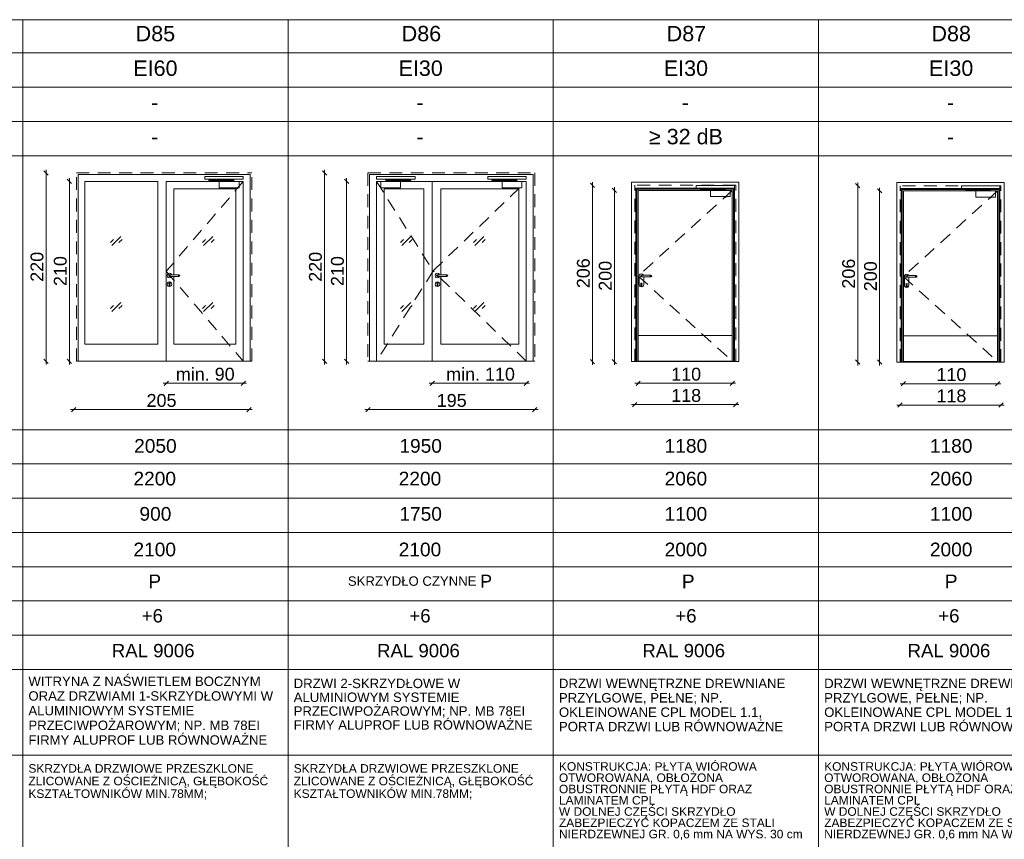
# Paper-space layout 'A-57 ZESTAWIENIE STOLARKI PROJEKTOWANEJ' of a CAD drawing. Header units: millimetres. Extents: x 0 to 900, y 0 to 1010.
# Tile 7 of 63: x 145 to 260, y 304 to 400. Entities that reach past the tile are written whole.
import ezdxf
from ezdxf.xclip import XClip

# ---------------------------------------------------------------- set-up
doc = ezdxf.new("R2010")
doc.units = ezdxf.units.MM
doc.header["$MEASUREMENT"] = 0
doc.header["$XCLIPFRAME"] = 0
doc.linetypes.add('LINIE_3', pattern=[25, 15, -10])
doc.linetypes.add('Przer. długie kreski', pattern=[2.5, 1.5, -1])
doc.layers.add('0_Nr_pióra__1', color=7, linetype='Continuous', lineweight=20)
for name, color, linetype, lineweight, true_color in [('0_Nr_pióra__30', 7, 'Continuous', 5, 0x878787), ('0_Nr_pióra__7', 7, 'Continuous', 18, 0x171717), ('0_Nr_pióra__8', 7, 'Continuous', 13, 0x4c4c4c), ('0_Nr_pióra__94', 7, 'Continuous', 5, 0x3b3b3b)]:
    doc.layers.add(name, color=color, linetype=linetype, lineweight=lineweight, true_color=true_color)
doc.layers.add('A_podrys', color=7, linetype='Continuous')
doc.styles.add('STYL_AUTOMATYCZNY_1', font='arial.ttf')

# ---------------------------------------------------------------- blocks, each defined once
blk = doc.blocks.new('Rysunek_1_1', base_point=(-2089.9, -1946.74))
at = {"layer": '0_Nr_pióra__1', "color": 7, "linetype": 'Continuous', "lineweight": 20}
for p, q in [((148.58, 381.83), (148.08, 382.33)), ((148.33, 382.08), (148.33, 382.45)), ((148.33, 360.08), (148.33, 382.08)), ((181.12, 381.83), (180.62, 382.33)), ((180.87, 382.08), (180.87, 382.45)), ((180.87, 360.08), (180.87, 382.08)), ((151.3, 380.83), (150.8, 381.33)), ((151.05, 381.08), (151.05, 381.45)), ((151.05, 360.08), (151.05, 381.08)), ((183.69, 380.83), (183.19, 381.33)), ((183.44, 381.08), (183.44, 381.45)), ((183.44, 360.08), (183.44, 381.08)), ((212.18, 380.63), (212.18, 381)), ((243.18, 380.58), (243.18, 380.95)), ((212.43, 380.38), (211.93, 380.88)), ((212.18, 360.03), (212.18, 380.63)), ((214.99, 379.78), (214.49, 380.28)), ((214.74, 380.03), (214.74, 380.4)), ((214.74, 360.03), (214.74, 380.03)), ((243.43, 380.33), (242.93, 380.83)), ((243.18, 359.98), (243.18, 380.58)), ((245.99, 379.73), (245.49, 380.23)), ((245.74, 379.98), (245.74, 380.35)), ((245.74, 359.98), (245.74, 379.98)), ((148.08, 360.33), (148.58, 359.83)), ((150.8, 360.33), (151.3, 359.83)), ((180.62, 360.33), (181.12, 359.83)), ((183.19, 360.33), (183.69, 359.83)), ((211.93, 360.28), (212.43, 359.78)), ((214.49, 360.28), (214.99, 359.78)), ((242.93, 360.23), (243.43, 359.73)), ((245.49, 360.23), (245.99, 359.73)), ((148.33, 359.7), (148.33, 360.08)), ((151.05, 359.7), (151.05, 360.08)), ((180.87, 359.7), (180.87, 360.08)), ((183.44, 359.7), (183.44, 360.08)), ((212.18, 359.65), (212.18, 360.03)), ((214.74, 359.65), (214.74, 360.03)), ((243.18, 359.6), (243.18, 359.98)), ((245.74, 359.6), (245.74, 359.98)), ((161.99, 357.5), (162.37, 357.5)), ((162.62, 357.75), (162.12, 357.25)), ((162.37, 357.5), (171.37, 357.5)), ((171.12, 357.25), (171.62, 357.75)), ((171.37, 357.5), (171.74, 357.5)), ((193.46, 357.5), (193.09, 357.5)), ((193.71, 357.75), (193.21, 357.25)), ((204.44, 357.5), (193.46, 357.5)), ((204.19, 357.25), (204.69, 357.75)), ((204.82, 357.5), (204.44, 357.5)), ((217.14, 357.5), (217.52, 357.5)), ((217.77, 357.75), (217.27, 357.25)), ((217.52, 357.5), (228.52, 357.5)), ((228.27, 357.25), (228.77, 357.75)), ((228.52, 357.5), (228.89, 357.5)), ((248.14, 357.45), (248.52, 357.45)), ((248.77, 357.7), (248.27, 357.2)), ((248.52, 357.45), (259.52, 357.45)), ((259.27, 357.2), (259.77, 357.7)), ((259.52, 357.45), (259.89, 357.45)), ((151.16, 354.43), (151.54, 354.43)), ((151.79, 354.68), (151.29, 354.18)), ((151.54, 354.43), (172.04, 354.43)), ((171.79, 354.18), (172.29, 354.68)), ((172.04, 354.43), (172.41, 354.43)), ((185.94, 354.43), (185.57, 354.43)), ((186.19, 354.68), (185.69, 354.18)), ((205.44, 354.43), (185.94, 354.43)), ((205.19, 354.18), (205.69, 354.68)), ((205.82, 354.43), (205.44, 354.43)), ((216.74, 355.01), (217.12, 355.01)), ((217.37, 355.26), (216.87, 354.76)), ((217.12, 355.01), (228.92, 355.01)), ((228.67, 354.76), (229.17, 355.26)), ((228.92, 355.01), (229.29, 355.01)), ((247.74, 354.96), (248.12, 354.96)), ((248.37, 355.21), (247.87, 354.71)), ((248.12, 354.96), (259.92, 354.96)), ((259.67, 354.71), (260.17, 355.21)), ((259.92, 354.96), (260.29, 354.96))]:
    blk.add_line(p, q, dxfattribs=at)
at = {"layer": '0_Nr_pióra__30', "color": 252, "linetype": 'Przer. długie kreski', "lineweight": 5, "true_color": 0x878787}
for p, q in [((151.87, 382.08), (172.37, 382.08)), ((151.87, 360.08), (151.87, 382.08)), ((172.37, 360.08), (172.37, 382.08)), ((185.94, 382.08), (205.44, 382.08)), ((185.94, 382.08), (185.94, 360.08)), ((205.44, 382.08), (205.44, 360.08)), ((171.37, 381.08), (162.37, 370.58)), ((186.94, 381.08), (193.56, 370.64)), ((193.56, 370.64), (204.44, 381.08)), ((217.12, 360.03), (217.12, 380.63)), ((228.92, 380.63), (217.12, 380.63)), ((228.52, 380.03), (217.52, 370.03)), ((228.92, 360.03), (228.92, 380.63)), ((248.12, 359.98), (248.12, 380.58)), ((259.92, 380.58), (248.12, 380.58)), ((259.52, 379.98), (248.52, 369.98)), ((259.92, 359.98), (259.92, 380.58)), ((162.37, 370.58), (171.37, 360.08)), ((193.56, 370.64), (186.94, 360.08)), ((204.44, 360.08), (193.56, 370.64)), ((217.52, 370.03), (228.52, 360.08)), ((248.52, 369.98), (259.52, 360.03))]:
    blk.add_line(p, q, dxfattribs=at)
at = {"layer": '0_Nr_pióra__30', "color": 252, "linetype": 'Continuous', "lineweight": 5, "true_color": 0x878787}
for p, q in [((152.07, 381.88), (172.17, 381.88)), ((152.07, 360.08), (152.07, 381.88)), ((152.87, 362.08), (152.87, 381.08)), ((161.37, 381.08), (152.87, 381.08)), ((161.37, 362.08), (161.37, 381.08)), ((162.37, 381.08), (162.37, 360.08)), ((171.37, 381.08), (162.37, 381.08)), ((171.37, 360.08), (171.37, 381.08)), ((172.17, 360.08), (172.17, 381.88)), ((186.14, 381.88), (205.24, 381.88)), ((186.14, 381.88), (186.14, 360.08)), ((186.94, 381.08), (186.94, 360.08)), ((204.44, 381.08), (186.94, 381.08)), ((193.46, 360.08), (193.46, 381.08)), ((204.44, 381.08), (204.44, 360.08)), ((205.24, 381.88), (205.24, 360.08)), ((216.75, 381), (216.75, 360.03)), ((229.29, 381), (216.75, 381)), ((229.29, 360.03), (229.29, 381)), ((247.75, 380.95), (247.75, 359.98)), ((260.29, 380.95), (247.75, 380.95)), ((260.29, 359.98), (260.29, 380.95)), ((163.25, 380.2), (163.25, 370.18)), ((170.49, 380.2), (163.25, 380.2)), ((170.49, 362.08), (170.49, 380.2)), ((187.82, 362.08), (187.82, 380.2)), ((187.82, 380.2), (192.46, 380.2)), ((192.46, 380.2), (192.46, 362.08)), ((194.46, 380.2), (194.46, 370.18)), ((203.56, 380.2), (194.46, 380.2)), ((203.56, 362.08), (203.56, 380.2)), ((217.25, 360.03), (217.25, 380.3)), ((217.25, 380.3), (228.79, 380.3)), ((217.37, 360.03), (217.37, 380.18)), ((217.37, 380.18), (228.67, 380.18)), ((217.52, 380.03), (217.52, 360.03)), ((228.52, 380.03), (217.52, 380.03)), ((228.52, 360.03), (228.52, 380.03)), ((228.67, 380.18), (228.67, 360.03)), ((228.79, 380.3), (228.79, 360.03)), ((248.25, 359.98), (248.25, 380.25)), ((248.25, 380.25), (259.79, 380.25)), ((248.37, 359.98), (248.37, 380.13)), ((248.37, 380.13), (259.67, 380.13)), ((248.52, 379.98), (248.52, 359.98)), ((259.52, 379.98), (248.52, 379.98)), ((259.52, 359.98), (259.52, 379.98)), ((259.67, 380.13), (259.67, 359.98)), ((259.79, 380.25), (259.79, 359.98)), ((155.84, 373.93), (156.2, 374.29)), ((155.99, 373.58), (157.05, 374.64)), ((156.84, 373.93), (157.2, 374.29)), ((166.6, 373.93), (166.95, 374.29)), ((166.74, 373.58), (167.81, 374.64)), ((167.6, 373.93), (167.95, 374.29)), ((189.76, 373.93), (190.11, 374.29)), ((189.9, 373.58), (190.96, 374.64)), ((190.76, 373.93), (191.11, 374.29)), ((198.29, 373.93), (198.64, 374.29)), ((198.43, 373.58), (199.5, 374.64)), ((199.29, 373.93), (199.64, 374.29)), ((162.51, 370.21), (162.48, 370.08)), ((162.48, 370.08), (162.51, 369.94)), ((162.61, 370.31), (162.51, 370.21)), ((162.51, 369.94), (162.61, 369.84)), ((162.75, 370.35), (162.61, 370.31)), ((162.61, 369.84), (162.75, 369.81)), ((162.68, 370.15), (162.65, 370.08)), ((162.65, 370.08), (162.68, 370.01)), ((162.69, 370.15), (162.66, 370.08)), ((162.66, 370.08), (162.69, 370.01)), ((162.75, 370.18), (162.68, 370.15)), ((162.68, 370.01), (162.75, 369.98)), ((162.74, 370.15), (162.72, 370.08)), ((162.72, 370.08), (162.74, 370.01)), ((162.88, 370.31), (162.75, 370.35)), ((162.75, 370.18), (163.85, 370.18)), ((162.75, 369.98), (163.85, 369.98)), ((162.75, 369.81), (162.88, 369.84)), ((162.81, 370.15), (162.8, 370.08)), ((162.8, 370.08), (162.81, 370.01)), ((162.98, 370.21), (162.88, 370.31)), ((162.88, 369.84), (162.98, 369.94)), ((162.99, 370.18), (162.98, 370.21)), ((162.98, 369.94), (162.99, 369.98)), ((163.25, 369.98), (163.25, 362.08)), ((163.78, 370.15), (163.79, 370.08)), ((163.79, 370.08), (163.78, 370.01)), ((163.85, 370.18), (163.92, 370.15)), ((163.85, 370.15), (163.87, 370.08)), ((163.87, 370.08), (163.85, 370.01)), ((163.92, 370.01), (163.85, 369.98)), ((163.9, 370.15), (163.93, 370.08)), ((163.93, 370.08), (163.9, 370.01)), ((163.92, 370.15), (163.95, 370.08)), ((163.95, 370.08), (163.92, 370.01)), ((193.83, 370.21), (193.79, 370.08)), ((193.79, 370.08), (193.83, 369.94)), ((193.93, 370.31), (193.83, 370.21)), ((193.83, 369.94), (193.93, 369.84)), ((194.06, 370.35), (193.93, 370.31)), ((193.93, 369.84), (194.06, 369.81)), ((193.99, 370.15), (193.96, 370.08)), ((193.96, 370.08), (193.99, 370.01)), ((194.01, 370.15), (193.98, 370.08)), ((193.98, 370.08), (194.01, 370.01)), ((194.06, 370.18), (193.99, 370.15)), ((193.99, 370.01), (194.06, 369.98)), ((194.06, 370.15), (194.03, 370.08)), ((194.03, 370.08), (194.06, 370.01)), ((194.2, 370.31), (194.06, 370.35)), ((194.06, 370.18), (195.16, 370.18)), ((194.06, 369.98), (195.16, 369.98)), ((194.06, 369.81), (194.2, 369.84)), ((194.13, 370.15), (194.12, 370.08)), ((194.12, 370.08), (194.13, 370.01)), ((194.3, 370.21), (194.2, 370.31)), ((194.2, 369.84), (194.3, 369.94)), ((194.31, 370.18), (194.3, 370.21)), ((194.3, 369.94), (194.31, 369.98)), ((194.46, 369.98), (194.46, 362.08)), ((195.1, 370.15), (195.11, 370.08)), ((195.11, 370.08), (195.1, 370.01)), ((195.16, 370.18), (195.23, 370.15)), ((195.23, 370.01), (195.16, 369.98)), ((195.17, 370.15), (195.19, 370.08)), ((195.19, 370.08), (195.17, 370.01)), ((195.22, 370.15), (195.25, 370.08)), ((195.25, 370.08), (195.22, 370.01)), ((195.23, 370.15), (195.26, 370.08)), ((195.26, 370.08), (195.23, 370.01)), ((217.66, 370.16), (217.63, 370.03)), ((217.63, 369.03), (217.63, 370.03)), ((217.76, 370.26), (217.66, 370.16)), ((217.9, 370.3), (217.76, 370.26)), ((217.82, 370.1), (217.8, 370.03)), ((217.8, 370.03), (217.82, 369.96)), ((217.84, 370.1), (217.81, 370.03)), ((217.81, 370.03), (217.84, 369.96)), ((217.9, 370.13), (217.82, 370.1)), ((217.82, 369.96), (217.9, 369.93)), ((217.89, 370.1), (217.87, 370.03)), ((217.87, 370.03), (217.89, 369.96)), ((218.03, 370.26), (217.9, 370.3)), ((217.9, 370.13), (219, 370.13)), ((217.9, 369.93), (219, 369.93)), ((217.96, 370.1), (217.95, 370.03)), ((217.95, 370.03), (217.96, 369.96)), ((218.13, 370.16), (218.03, 370.26)), ((218.14, 370.13), (218.13, 370.16)), ((218.17, 369.03), (218.17, 369.93)), ((218.93, 370.1), (218.94, 370.03)), ((218.94, 370.03), (218.93, 369.96)), ((219, 370.13), (219.07, 370.1)), ((219, 370.1), (219.02, 370.03)), ((219.02, 370.03), (219, 369.96)), ((219.07, 369.96), (219, 369.93)), ((219.05, 370.1), (219.08, 370.03)), ((219.08, 370.03), (219.05, 369.96)), ((219.07, 370.1), (219.1, 370.03)), ((219.1, 370.03), (219.07, 369.96)), ((248.66, 370.11), (248.63, 369.98)), ((248.63, 368.98), (248.63, 369.98)), ((248.76, 370.21), (248.66, 370.11)), ((248.9, 370.25), (248.76, 370.21)), ((248.82, 370.05), (248.8, 369.98)), ((248.8, 369.98), (248.82, 369.91)), ((248.84, 370.05), (248.81, 369.98)), ((248.81, 369.98), (248.84, 369.91)), ((248.9, 370.08), (248.82, 370.05)), ((248.82, 369.91), (248.9, 369.88)), ((248.89, 370.05), (248.87, 369.98)), ((248.87, 369.98), (248.89, 369.91)), ((249.03, 370.21), (248.9, 370.25)), ((248.9, 370.08), (250, 370.08)), ((248.9, 369.88), (250, 369.88)), ((248.96, 370.05), (248.95, 369.98)), ((248.95, 369.98), (248.96, 369.91)), ((249.13, 370.11), (249.03, 370.21)), ((249.14, 370.08), (249.13, 370.11)), ((249.17, 368.98), (249.17, 369.88)), ((249.93, 370.05), (249.94, 369.98)), ((249.94, 369.98), (249.93, 369.91)), ((250, 370.08), (250.07, 370.05)), ((250, 370.05), (250.02, 369.98)), ((250.02, 369.98), (250, 369.91)), ((250.07, 369.91), (250, 369.88)), ((250.05, 370.05), (250.08, 369.98)), ((250.08, 369.98), (250.05, 369.91)), ((250.07, 370.05), (250.1, 369.98)), ((250.1, 369.98), (250.07, 369.91)), ((162.51, 369.21), (162.48, 369.08)), ((162.48, 369.08), (162.51, 368.94)), ((162.61, 369.31), (162.51, 369.21)), ((162.51, 368.94), (162.61, 368.84)), ((162.75, 369.35), (162.61, 369.31)), ((162.61, 368.84), (162.75, 368.81)), ((162.69, 369.23), (162.67, 369.17)), ((162.67, 369.17), (162.7, 369.12)), ((162.75, 369.25), (162.69, 369.23)), ((162.7, 368.95), (162.7, 369.12)), ((162.71, 368.92), (162.7, 368.95)), ((162.75, 368.9), (162.71, 368.92)), ((162.88, 369.31), (162.75, 369.35)), ((162.8, 369.23), (162.75, 369.25)), ((162.78, 368.92), (162.75, 368.9)), ((162.75, 368.81), (162.88, 368.84)), ((162.8, 368.95), (162.78, 368.92)), ((162.82, 369.17), (162.8, 369.23)), ((162.8, 369.12), (162.82, 369.17)), ((162.8, 369.12), (162.8, 368.95)), ((162.98, 369.21), (162.88, 369.31)), ((162.88, 368.84), (162.98, 368.94)), ((163.02, 369.08), (162.98, 369.21)), ((162.98, 368.94), (163.02, 369.08)), ((193.83, 369.21), (193.79, 369.08)), ((193.79, 369.08), (193.83, 368.94)), ((193.93, 369.31), (193.83, 369.21)), ((193.83, 368.94), (193.93, 368.84)), ((194.06, 369.35), (193.93, 369.31)), ((193.93, 368.84), (194.06, 368.81)), ((193.99, 369.17), (194.01, 369.23)), ((194.01, 369.12), (193.99, 369.17)), ((194.01, 369.23), (194.06, 369.25)), ((194.01, 369.12), (194.01, 368.95)), ((194.01, 368.95), (194.03, 368.92)), ((194.03, 368.92), (194.06, 368.9)), ((194.2, 369.31), (194.06, 369.35)), ((194.06, 369.25), (194.12, 369.23)), ((194.06, 368.9), (194.1, 368.92)), ((194.06, 368.81), (194.2, 368.84)), ((194.1, 368.92), (194.11, 368.95)), ((194.11, 368.95), (194.11, 369.12)), ((194.12, 369.23), (194.14, 369.17)), ((194.3, 369.21), (194.2, 369.31)), ((194.2, 368.84), (194.3, 368.94)), ((194.33, 369.08), (194.3, 369.21)), ((194.3, 368.94), (194.33, 369.08)), ((217.63, 369.03), (217.66, 368.89)), ((217.66, 368.89), (217.76, 368.79)), ((217.76, 368.79), (217.9, 368.76)), ((217.82, 369.12), (217.84, 369.18)), ((217.82, 369.12), (217.85, 369.07)), ((217.9, 369.2), (217.84, 369.18)), ((217.85, 369.07), (217.85, 368.9)), ((217.86, 368.87), (217.85, 368.9)), ((217.9, 368.85), (217.86, 368.87)), ((217.95, 369.18), (217.9, 369.2)), ((217.93, 368.87), (217.9, 368.85)), ((217.9, 368.76), (218.03, 368.79)), ((217.95, 368.9), (217.93, 368.87)), ((217.95, 369.18), (217.97, 369.12)), ((217.95, 369.07), (217.97, 369.12)), ((217.95, 369.07), (217.95, 368.9)), ((218.03, 368.79), (218.13, 368.89)), ((218.13, 368.89), (218.17, 369.03)), ((248.63, 368.98), (248.66, 368.84)), ((248.66, 368.84), (248.76, 368.74)), ((248.76, 368.74), (248.9, 368.71)), ((248.82, 369.07), (248.84, 369.13)), ((248.82, 369.07), (248.85, 369.02)), ((248.9, 369.15), (248.84, 369.13)), ((248.85, 369.02), (248.85, 368.85)), ((248.86, 368.82), (248.85, 368.85)), ((248.9, 368.8), (248.86, 368.82)), ((248.95, 369.13), (248.9, 369.15)), ((248.93, 368.82), (248.9, 368.8)), ((248.9, 368.71), (249.03, 368.74)), ((248.95, 368.85), (248.93, 368.82)), ((248.95, 369.13), (248.97, 369.07)), ((248.95, 369.02), (248.97, 369.07)), ((248.95, 369.02), (248.95, 368.85)), ((249.03, 368.74), (249.13, 368.84)), ((249.13, 368.84), (249.17, 368.98)), ((155.84, 366.24), (156.2, 366.59)), ((155.99, 365.88), (157.05, 366.94)), ((156.84, 366.24), (157.2, 366.59)), ((166.6, 366.24), (166.95, 366.59)), ((166.74, 365.88), (167.81, 366.94)), ((167.6, 366.24), (167.95, 366.59)), ((189.76, 366.24), (190.11, 366.59)), ((189.9, 365.88), (190.96, 366.94)), ((190.76, 366.24), (191.11, 366.59)), ((198.29, 366.24), (198.64, 366.59)), ((198.43, 365.88), (199.5, 366.94)), ((199.29, 366.24), (199.64, 366.59)), ((228.52, 363.08), (217.52, 363.08)), ((259.52, 363.03), (248.52, 363.03)), ((161.37, 362.08), (152.87, 362.08)), ((163.25, 362.08), (170.49, 362.08)), ((192.46, 362.08), (187.82, 362.08)), ((194.46, 362.08), (203.56, 362.08)), ((151.87, 360.08), (172.37, 360.08)), ((185.94, 360.08), (205.44, 360.08)), ((216.75, 360.03), (229.29, 360.03)), ((228.52, 360.08), (217.52, 360.08)), ((247.75, 359.98), (260.29, 359.98)), ((259.52, 360.03), (248.52, 360.03))]:
    blk.add_line(p, q, dxfattribs=at)
at = {"layer": '0_Nr_pióra__8', "color": 251, "linetype": 'LINIE_3', "lineweight": 13, "true_color": 0x4c4c4c, "flags": 128}
for points in [[(166.87, 381.35), (166.87, 381.65), (171.37, 381.65), (171.37, 381.35)], [(170.27, 381.1), (170.27, 381.28), (167.46, 381.28), (167.46, 381.33), (167.35, 381.33), (167.35, 381.18), (170.18, 381.18), (170.18, 381.1)], [(167.45, 381.33), (167.36, 381.33), (167.36, 381.35), (167.45, 381.35)], [(168.56, 381.08), (170.87, 381.08), (170.87, 380.35), (168.56, 380.35)], [(170.19, 381.1), (170.26, 381.1), (170.26, 381.08), (170.19, 381.08)], [(191.44, 381.35), (191.44, 381.65), (186.94, 381.65), (186.94, 381.35)], [(189.75, 381.08), (187.44, 381.08), (187.44, 380.35), (189.75, 380.35)], [(188.04, 381.1), (188.04, 381.28), (190.85, 381.28), (190.85, 381.33), (190.95, 381.33), (190.95, 381.18), (188.13, 381.18), (188.13, 381.1)], [(188.12, 381.1), (188.05, 381.1), (188.05, 381.08), (188.12, 381.08)], [(190.86, 381.33), (190.95, 381.33), (190.95, 381.35), (190.86, 381.35)], [(199.94, 381.35), (199.94, 381.65), (204.44, 381.65), (204.44, 381.35)], [(203.34, 381.1), (203.34, 381.28), (200.54, 381.28), (200.54, 381.33), (200.43, 381.33), (200.43, 381.18), (203.25, 381.18), (203.25, 381.1)], [(200.52, 381.33), (200.44, 381.33), (200.44, 381.35), (200.52, 381.35)], [(201.64, 381.08), (203.94, 381.08), (203.94, 380.35), (201.64, 380.35)], [(203.26, 381.1), (203.34, 381.1), (203.34, 381.08), (203.26, 381.08)], [(224.29, 380.3), (224.29, 380.6), (228.79, 380.6), (228.79, 380.3)], [(227.69, 380.05), (227.69, 380.23), (224.88, 380.23), (224.88, 380.28), (224.77, 380.28), (224.77, 380.13), (227.6, 380.13), (227.6, 380.05)], [(224.87, 380.28), (224.78, 380.28), (224.78, 380.3), (224.87, 380.3)], [(225.98, 380.03), (228.29, 380.03), (228.29, 379.3), (225.98, 379.3)], [(227.6, 380.05), (227.68, 380.05), (227.68, 380.03), (227.6, 380.03)], [(255.29, 380.25), (255.29, 380.55), (259.79, 380.55), (259.79, 380.25)], [(258.69, 380), (258.69, 380.18), (255.88, 380.18), (255.88, 380.23), (255.77, 380.23), (255.77, 380.08), (258.6, 380.08), (258.6, 380)], [(255.87, 380.23), (255.78, 380.23), (255.78, 380.25), (255.87, 380.25)], [(256.98, 379.98), (259.29, 379.98), (259.29, 379.25), (256.98, 379.25)], [(258.6, 380), (258.68, 380), (258.68, 379.98), (258.6, 379.98)]]:
    blk.add_lwpolyline(points, close=True, dxfattribs=at)
for points in [[(170.12, 380.35), (170.39, 380.35), (170.39, 380.33, -0.458316), (170.12, 380.33)], [(188.19, 380.35), (187.91, 380.35), (187.91, 380.33, 0.458316), (188.19, 380.33)], [(203.19, 380.35), (203.47, 380.35), (203.47, 380.33, -0.458316), (203.19, 380.33)], [(227.54, 379.3), (227.81, 379.3), (227.81, 379.28, -0.458316), (227.54, 379.28)], [(258.54, 379.25), (258.81, 379.25), (258.81, 379.23, -0.458316), (258.54, 379.23)]]:
    blk.add_lwpolyline(points, format="xyb", close=True, dxfattribs=at)
at = {"layer": '0_Nr_pióra__94', "color": 250, "linetype": 'Continuous', "lineweight": 5, "true_color": 0x3b3b3b}
for p, q in [((50.6, 399.97), (887.6, 399.97)), ((145.6, 399.97), (145.6, 209.58)), ((176.6, 399.97), (176.6, 209.58)), ((207.6, 399.97), (207.6, 209.58)), ((238.6, 399.97), (238.6, 209.58)), ((887.6, 396.08), (50.6, 396.08)), ((887.6, 392.08), (50.6, 392.08)), ((887.6, 388.08), (50.6, 388.08)), ((887.6, 384.08), (50.6, 384.08)), ((50.6, 352.08), (887.6, 352.08)), ((49.45, 348.08), (887.6, 348.08)), ((50.6, 344.08), (887.6, 344.08)), ((49.45, 340.08), (887.6, 340.08)), ((50.6, 336.08), (887.6, 336.08)), ((35.27, 332.08), (889.6, 332.08)), ((50.6, 328.08), (887.6, 328.08)), ((50.6, 324.08), (887.6, 324.08)), ((50.6, 314.08), (887.6, 314.08))]:
    blk.add_line(p, q, dxfattribs=at)
at = {"layer": '0_Nr_pióra__1', "color": 7, "linetype": 'Continuous', "lineweight": 20, "char_height": 1.5, "width": 3.4323, "attachment_point": 7, "rotation": 90, "style": 'STYL_AUTOMATYCZNY_1'}
for s, insert in [('\\A1;{\\pql;\\fArial|b0|i0|c238|p0;\\W1.000000;220}', (148.03, 369.36)), ('\\A1;{\\pql;\\fArial|b0|i0|c238|p0;\\W1.000000;210}', (150.75, 368.86)), ('\\A1;{\\pql;\\fArial|b0|i0|c238|p0;\\W1.000000;220}', (180.57, 369.36)), ('\\A1;{\\pql;\\fArial|b0|i0|c238|p0;\\W1.000000;210}', (183.14, 368.86)), ('\\A1;{\\pql;\\fArial|b0|i0|c238|p0;\\W1.000000;206}', (211.88, 368.61)), ('\\A1;{\\pql;\\fArial|b0|i0|c238|p0;\\W1.000000;206}', (242.88, 368.56)), ('\\A1;{\\pql;\\fArial|b0|i0|c238|p0;\\W1.000000;200}', (214.44, 368.31)), ('\\A1;{\\pql;\\fArial|b0|i0|c238|p0;\\W1.000000;200}', (245.44, 368.26))]:
    blk.add_mtext(s, dxfattribs=dict(at, insert=insert))
at = {"layer": '0_Nr_pióra__1', "color": 7, "linetype": 'Continuous', "lineweight": 20, "char_height": 1.5, "attachment_point": 7, "style": 'STYL_AUTOMATYCZNY_1'}
for s, insert, width in [('\\A1;{\\pql;\\fArial|b0|i0|c238|p0;\\W1.000000;min. 90}', (163.49, 357.8), 6.746), ('\\A1;{\\pql;\\fArial|b0|i0|c238|p0;\\W1.000000;min. 110}', (195.08, 357.8), 7.7374), ('\\A1;{\\pql;\\fArial|b0|i0|c238|p0;\\W1.000000;110}', (221.38, 357.8), 3.2796), ('\\A1;{\\pql;\\fArial|b0|i0|c238|p0;\\W1.000000;110}', (252.38, 357.75), 3.2796), ('\\A1;{\\pql;\\fArial|b0|i0|c238|p0;\\W1.000000;118}', (221.38, 355.31), 3.2796), ('\\A1;{\\pql;\\fArial|b0|i0|c238|p0;\\W1.000000;118}', (252.38, 355.26), 3.2796), ('\\A1;{\\pql;\\fArial|b0|i0|c238|p0;\\W1.000000;205}', (160.07, 354.73), 3.4323), ('\\A1;{\\pql;\\fArial|b0|i0|c238|p0;\\W1.000000;195}', (193.98, 354.73), 3.4323)]:
    blk.add_mtext(s, dxfattribs=dict(at, insert=insert, width=width))
at = {"layer": '0_Nr_pióra__7', "color": 250, "linetype": 'Continuous', "lineweight": 18, "true_color": 0x171717, "style": 'STYL_AUTOMATYCZNY_1'}
for s, insert, char_height, attachment_point in [('\\A1;{\\pqc;\\fArial|b0|i0|c238|p0;\\W1.000000;D85}', (161.1, 397.42), 1.8, 8), ('\\A1;{\\pqc;\\fArial|b0|i0|c238|p0;\\W1.000000;D86}', (192.19, 397.42), 1.8, 8), ('\\A1;{\\pqc;\\fArial|b0|i0|c238|p0;\\W1.000000;D87}', (223.16, 397.42), 1.8, 8), ('\\A1;{\\pqc;\\fArial|b0|i0|c238|p0;\\W1.000000;D88}', (254.1, 397.42), 1.8, 8), ('\\A1;{\\pqc;\\fArial|b0|i0|c238|p0;\\W1.000000;EI60}', (161.1, 393.38), 1.8, 8), ('\\A1;{\\pqc;\\fArial|b0|i0|c238|p0;\\W1.000000;EI30}', (192.1, 393.38), 1.8, 8), ('\\A1;{\\pqc;\\fArial|b0|i0|c238|p0;\\W1.000000;EI30}', (223.1, 393.38), 1.8, 8), ('\\A1;{\\pqc;\\fArial|b0|i0|c238|p0;\\W1.000000;EI30}', (254.1, 393.38), 1.8, 8), ('\\A1;{\\pqc;\\fArial|b0|i0|c238|p0;\\W1.000000;-}', (161.02, 389.41), 1.8, 8), ('\\A1;{\\pqc;\\fArial|b0|i0|c238|p0;\\W1.000000;-}', (192.02, 389.41), 1.8, 8), ('\\A1;{\\pqc;\\fArial|b0|i0|c238|p0;\\W1.000000;-}', (223.02, 389.41), 1.8, 8), ('\\A1;{\\pqc;\\fArial|b0|i0|c238|p0;\\W1.000000;-}', (254.02, 389.41), 1.8, 8), ('\\A1;{\\pqc;\\fArial|b0|i0|c238|p0;\\W1.000000;≥ 32 dB}', (223.1, 385.39), 1.8, 8), ('\\A1;{\\pqc;\\fArial|b0|i0|c238|p0;\\W1.000000;-}', (161.02, 385.41), 1.8, 8), ('\\A1;{\\pqc;\\fArial|b0|i0|c238|p0;\\W1.000000;-}', (192.02, 385.41), 1.8, 8), ('\\A1;{\\pqc;\\fArial|b0|i0|c238|p0;\\W1.000000;-}', (254.02, 385.41), 1.8, 8), ('\\A1;{\\pqc;\\fArial|b0|i0|c238|p0;\\W1.000000;2050}', (161.1, 349.37), 1.6, 8), ('\\A1;{\\pqc;\\fArial|b0|i0|c238|p0;\\W1.000000;1950}', (192.1, 349.37), 1.6, 8), ('\\A1;{\\pqc;\\fArial|b0|i0|c238|p0;\\W1.000000;1180}', (223.1, 349.37), 1.6, 8), ('\\A1;{\\pqc;\\fArial|b0|i0|c238|p0;\\W1.000000;1180}', (254.1, 349.37), 1.6, 8), ('\\A1;{\\pqc;\\fArial|b0|i0|c238|p0;\\W1.000000;2200}', (161.02, 345.55), 1.6, 8), ('\\A1;{\\pqc;\\fArial|b0|i0|c238|p0;\\W1.000000;2200}', (192.02, 345.55), 1.6, 8), ('\\A1;{\\pqc;\\fArial|b0|i0|c238|p0;\\W1.000000;2060}', (223.1, 345.55), 1.6, 8), ('\\A1;{\\pqc;\\fArial|b0|i0|c238|p0;\\W1.000000;2060}', (254.1, 345.55), 1.6, 8), ('\\A1;{\\pqc;\\fArial|b0|i0|c238|p0;\\W1.000000;900}', (161.1, 341.43), 1.6, 8), ('\\A1;{\\pqc;\\fArial|b0|i0|c238|p0;\\W1.000000;1750}', (192.1, 341.43), 1.6, 8), ('\\A1;{\\pqc;\\fArial|b0|i0|c238|p0;\\W1.000000;1100}', (223.1, 341.43), 1.6, 8), ('\\A1;{\\pqc;\\fArial|b0|i0|c238|p0;\\W1.000000;1100}', (254.1, 341.43), 1.6, 8), ('\\A1;{\\pqc;\\fArial|b0|i0|c238|p0;\\W1.000000;2100}', (161.02, 337.27), 1.6, 8), ('\\A1;{\\pqc;\\fArial|b0|i0|c238|p0;\\W1.000000;2100}', (192.02, 337.27), 1.6, 8), ('\\A1;{\\pqc;\\fArial|b0|i0|c238|p0;\\W1.000000;2000}', (223.1, 337.27), 1.6, 8), ('\\A1;{\\pqc;\\fArial|b0|i0|c238|p0;\\W1.000000;2000}', (254.1, 337.27), 1.6, 8), ('\\A1;{\\pqc;\\fArial|b0|i0|c238|p0;\\W1.000000;P}', (161.02, 333.57), 1.6, 8), ('\\A1;{\\pqc;\\fArial|b0|i0|c238|p0;\\W1.000000;SKRZYDŁO CZYNNE \\fArial|b0|i0|c238|p0;\\H1.363636x;\\W1.000000;P}', (192.02, 335.15), 1.1, 2), ('\\A1;{\\pqc;\\fArial|b0|i0|c238|p0;\\W1.000000;P}', (223.37, 333.57), 1.6, 8), ('\\A1;{\\pqc;\\fArial|b0|i0|c238|p0;\\W1.000000;P}', (254.1, 333.57), 1.6, 8), ('\\A1;{\\pqc;\\fArial|b0|i0|c238|p0;\\W1.000000;+6}', (160.74, 329.55), 1.5567, 8), ('\\A1;{\\pqc;\\fArial|b0|i0|c238|p0;\\W1.000000;+6}', (192.02, 329.55), 1.5567, 8), ('\\A1;{\\pqc;\\fArial|b0|i0|c238|p0;\\W1.000000;+6}', (223.1, 329.55), 1.5567, 8), ('\\A1;{\\pqc;\\fArial|b0|i0|c238|p0;\\W1.000000;+6}', (253.83, 329.55), 1.5567, 8), ('\\A1;{\\pqc;\\fArial|b0|i0|c238|p0;\\W1.000000;RAL 9006}', (160.84, 325.48), 1.5567, 8), ('\\A1;{\\pqc;\\fArial|b0|i0|c238|p0;\\W1.000000;RAL 9006}', (191.84, 325.48), 1.5567, 8), ('\\A1;{\\pqc;\\fArial|b0|i0|c238|p0;\\W1.000000;RAL 9006}', (222.84, 325.48), 1.5567, 8), ('\\A1;{\\pqc;\\fArial|b0|i0|c238|p0;\\W1.000000;RAL 9006}', (253.84, 325.48), 1.5567, 8)]:
    blk.add_mtext(s, dxfattribs=dict(at, insert=insert, char_height=char_height, attachment_point=attachment_point))
at = {"layer": '0_Nr_pióra__7', "color": 250, "linetype": 'Continuous', "lineweight": 18, "true_color": 0x171717, "width": 29.4591, "attachment_point": 1, "style": 'STYL_AUTOMATYCZNY_1'}
for s, insert, char_height, line_spacing_factor in [('\\A1;{\\pql;\\fArial|b0|i0|c238|p0;\\W1.000000;WITRYNA Z NAŚWIETLEM BOCZNYM \\fArial|b0|i0|c238|p0;\\W1.000000;ORAZ DRZWIAMI 1-SKRZYDŁOWYMI W \\fArial|b0|i0|c238|p0;\\W1.000000;ALUMINIOWYM SYSTEMIE \\fArial|b0|i0|c238|p0;\\W1.000000;PRZECIWPOŻAROWYM; NP. MB 78EI \\fArial|b0|i0|c238|p0;\\W1.000000;FIRMY \\fArial|b0|i0|c238|p0;\\W1.000000;ALUPROF LUB RÓWNOWAŻNE}', (146.26, 323.25), 1.1, 0.934815), ('\\A1;{\\pql;\\fArial|b0|i0|c238|p0;\\W1.000000;DRZWI 2-SKRZYDŁOWE W ALUMINIOWYM SYSTEMIE PRZECIWPOŻAROWYM; NP. MB 78EI FIRMY ALUPROF LUB RÓWNOWAŻNE}', (177.26, 323), 1.1, 0.880475), ('\\A1;{\\pql;\\fArial|b0|i0|c238|p0;\\W1.000000;DRZWI WEWNĘTRZNE DREWNIANE \\fArial|b0|i0|c238|p0;\\W1.000000;PRZYLGOWE, PEŁNE; NP. OKLEINOWANE \\fArial|b0|i0|c238|p0;\\W1.000000;CPL MODEL 1.1,  PORTA DRZWI LUB \\fArial|b0|i0|c238|p0;\\W1.000000;RÓWNOWAŻNE}', (208.26, 323), 1.1, 0.916119), ('\\A1;{\\pql;\\fArial|b0|i0|c238|p0;\\W1.000000;DRZWI WEWNĘTRZNE DREWNIANE \\fArial|b0|i0|c238|p0;\\W1.000000;PRZYLGOWE, PEŁNE; NP. OKLEINOWANE \\fArial|b0|i0|c238|p0;\\W1.000000;CPL MODEL 1.1,  PORTA DRZWI LUB \\fArial|b0|i0|c238|p0;\\W1.000000;RÓWNOWAŻNE}', (239.26, 323), 1.1, 0.916119), ('\\A1;{\\pql;\\fArial|b0|i0|c238|p0;\\W1.000000;SKRZYDŁA DRZWIOWE PRZESZKLONE \\fArial|b0|i0|c238|p0;\\W1.000000;ZLICOWANE Z OŚCIEŻNICĄ, \\fArial|b0|i0|c238|p0;\\W1.000000;GŁĘBOKOŚĆ KSZTAŁTOWNIKÓW \\fArial|b0|i0|c238|p0;\\W1.000000;MIN.78MM;}', (146.26, 313.02), 1, 0.883417), ('\\A1;{\\pql;\\fArial|b0|i0|c238|p0;\\W1.000000;SKRZYDŁA DRZWIOWE PRZESZKLONE \\fArial|b0|i0|c238|p0;\\W1.000000;ZLICOWANE Z OŚCIEŻNICĄ, \\fArial|b0|i0|c238|p0;\\W1.000000;GŁĘBOKOŚĆ KSZTAŁTOWNIKÓW \\fArial|b0|i0|c238|p0;\\W1.000000;MIN.78MM;}', (177.26, 313.02), 1, 0.883417), ('\\A1;{\\pql;\\fArial|b0|i0|c238|p0;\\W1.000000;KONSTRUKCJA: PŁYTA WIÓROWA OTWOROWANA, OBŁOŻONA OBUSTRONNIE PŁYTĄ HDF ORAZ LAMINATEM CPL\\P\\pql;\\fArial|b0|i0|c238|p0;\\W1.000000;W DOLNEJ CZĘŚCI SKRZYDŁO ZABEZPIECZYĆ KOPACZEM ZE STALI NIERDZEWNEJ GR. 0,6 mm NA WYS. 30 cm}', (208.26, 313.25), 1, 0.789177), ('\\A1;{\\pql;\\fArial|b0|i0|c238|p0;\\W1.000000;KONSTRUKCJA: PŁYTA WIÓROWA OTWOROWANA, OBŁOŻONA OBUSTRONNIE PŁYTĄ HDF ORAZ LAMINATEM CPL\\P\\pql;\\fArial|b0|i0|c238|p0;\\W1.000000;W DOLNEJ CZĘŚCI SKRZYDŁO ZABEZPIECZYĆ KOPACZEM ZE STALI NIERDZEWNEJ GR. 0,6 mm NA WYS. 30 cm}', (239.26, 313.25), 1, 0.789177)]:
    blk.add_mtext(s, dxfattribs=dict(at, insert=insert, char_height=char_height, line_spacing_factor=line_spacing_factor))

psp = doc.layouts.new('A-57 ZESTAWIENIE STOLARKI PROJEKTOWANEJ')

# ---------------------------------------------------------------- block references
at = {"layer": 'A_podrys', "color": 37, "linetype": 'Continuous', "lineweight": 5, "true_color": 0x656532}
ref = psp.add_blockref('Rysunek_1_1', (-2089.9, -1946.74), dxfattribs=at)
XClip(ref).set_block_clipping_path([(28.6628210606, 4.9003190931), (892.6953650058, 1005.4179299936)])

doc.saveas('drawing.dxf')
